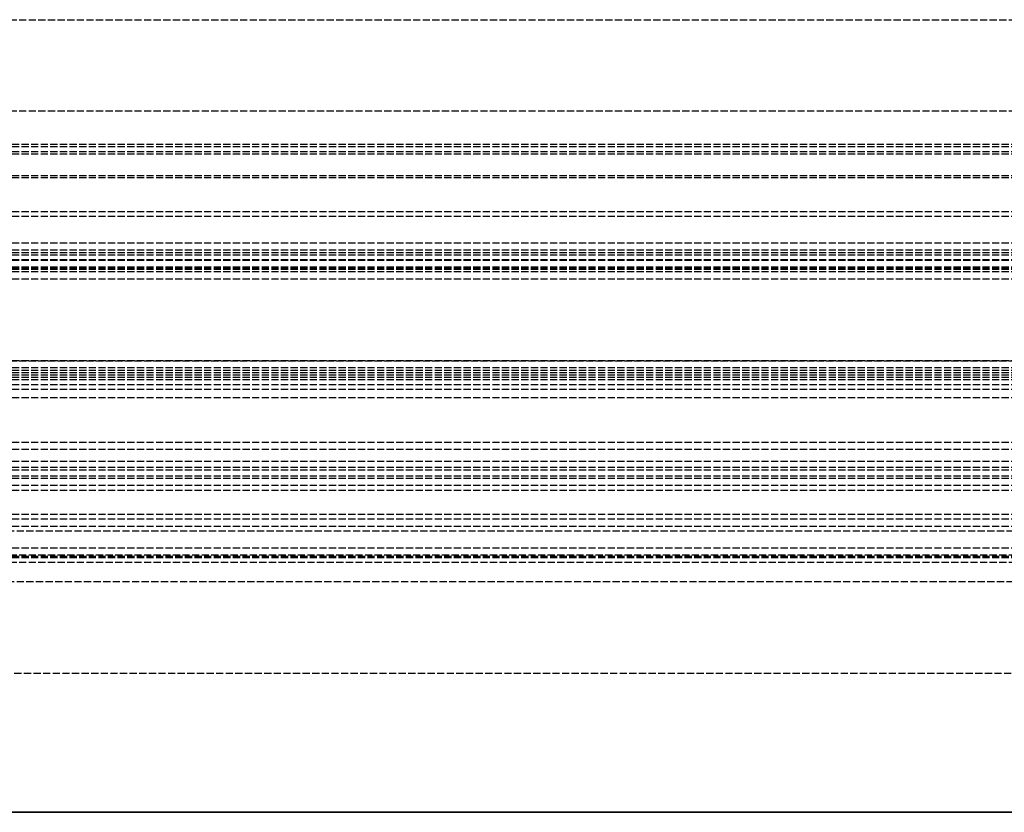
# Model space of a CAD drawing. Header units: millimetres. Extents: x 0 to 3534, y 0 to 599.
# Tile 16 of 19: x 2939 to 3144, y 0 to 165. Entities that reach past the tile are written whole.
import ezdxf

# ---------------------------------------------------------------- set-up
doc = ezdxf.new("R2010")
doc.units = ezdxf.units.MM
doc.header["$LTSCALE"] = 10
doc.linetypes.add('ALLCAD_Strich', pattern=[0.2, 0.15, -0.05])
doc.layers.add('BESCH_KONT_sich_schn_ansi_2d', color=40, linetype='Continuous')
doc.layers.add('BESCH_KONT_sich_schn_grun_2d', color=10, linetype='Continuous')

msp = doc.modelspace()

# ---------------------------------------------------------------- linework, layer by layer
at = {"layer": 'BESCH_KONT_sich_schn_ansi_2d', "linetype": 'ALLCAD_Strich'}
for p, q in [((0, 0, 2121), (3534, 0, 2121)), ((0, 0, 2202), (3534, 0, 2202)), ((0, 0, 2102), (3534, 0, 2102)), ((19, 0, 2087), (3515, 0, 2087)), ((19, 0, 79), (3515, 0, 79)), ((19, 0, 73), (3515, 0, 73)), ((3515, 0, 62), (19, 0, 62)), ((3515, 0, 54.5), (19, 0, 54.5)), ((3515, 0, 53.5), (19, 0, 53.5)), ((3515, 0, 50), (19, 0, 50)), ((3515, 0, 54), (19, 0, 54)), ((3515, 0, 45), (19, 0, 45)), ((3515, 0, 48), (19, 0, 48)), ((3515, 0, 58.5), (19, 0, 58.5)), ((3515, 0, 39.5), (19, 0, 39.5)), ((3412.5, 0, 41.5), (19, 0, 41.5)), ((3515, 0, 59), (19, 0, 59)), ((3515, 0, 60), (19, 0, 60)), ((3515, 0, 53.59), (19, 0, 53.59)), ((3515, 0, 46), (19, 0, 46)), ((3515, 0, 2044), (19, 0, 2044)), ((3515, 0, 2043), (19, 0, 2043)), ((3515, 0, 2046.5), (19, 0, 2046.5)), ((3515, 0, 2079), (19, 0, 2079)), ((3515, 0, 2100), (19, 0, 2100)), ((3515, 0, 2101.5), (19, 0, 2101.5)), ((3515, 0, 2121.55), (19, 0, 2121.55)), ((3515, 0, 2122.5), (19, 0, 2122.5)), ((3515, 0, 2122), (19, 0, 2122)), ((3515, 0, 2040), (19, 0, 2040)), ((3515, 0, 2037.5), (19, 0, 2037.5)), ((3515, 0, 2036.5), (19, 0, 2036.5)), ((3515, 0, 2045.5), (19, 0, 2045.5)), ((3515, 0), (19, 0)), ((3515, 0, 2098.5), (19, 0, 2098.5)), ((3515, 0, 2097.5), (1825.5, 0, 2097.5)), ((3407.5, 0, 29), (2233, 0, 29)), ((3515, 0, 2096), (2276.5, 0, 2096)), ((3515, 0, 2078), (2296, 0, 2078)), ((3520.5, 0, 2086.5), (2352, 0, 2086.5)), ((2352, 0, 73.5), (3520.5, 0, 73.5)), ((3515, 0, 2080), (2353, 0, 2080)), ((2353, 0, 32), (3515, 0, 32)), ((3372, 0, 2081), (2486, 0, 2081)), ((3345, 0, 31), (2513, 0, 31))]:
    msp.add_line(p, q, dxfattribs=at)
at = {"layer": 'BESCH_KONT_sich_schn_grun_2d', "linetype": 'ALLCAD_Strich'}
for p, q in [((19, 165), (3515, 165)), ((19, 146), (3515, 146)), ((3515, 139), (19, 139)), ((3515, 138.5), (19, 138.5)), ((3515, 137.5), (19, 137.5)), ((3515, 137), (19, 137)), ((3515, 132.5), (19, 132.5)), ((3515, 132.09), (19, 132.09)), ((3515, 125), (19, 125)), ((3515, 124), (19, 124)), ((3515, 124), (19.02, 124)), ((3515, 118.5), (19, 118.5)), ((3515, 117), (19, 117)), ((3515, 116.5), (19, 116.5)), ((3515, 116), (19, 116)), ((3515, 115), (19, 115)), ((3515, 114.84), (19, 114.84)), ((3515, 113.5), (19, 113.5)), ((3515, 113.18), (19, 113.18)), ((3515, 113), (19, 113)), ((3515, 112.5), (19, 112.5)), ((3515, 111), (19, 111)), ((19, 94), (3515, 94)), ((3515, 94), (19, 94)), ((3515, 92.5), (19, 92.5)), ((3515, 91.5), (19, 91.5)), ((3515, 91), (19, 91)), ((3515, 90.5), (19, 90.5)), ((3515, 92), (1603, 92)), ((3515, 90), (19, 90)), ((3515, 89), (19, 89)), ((3515, 88), (19, 88)), ((3515, 86.25), (19, 86.25)), ((3515, 77), (19, 77)), ((3515, 75.5), (19, 75.5)), ((3515, 73), (19, 73)), ((3515, 71.75), (19, 71.75)), ((3515, 71.25), (19, 71.25)), ((3515, 70), (1426, 70)), ((3515, 69.5), (19, 69.5)), ((3515, 68), (19, 68)), ((3515, 67), (2270, 67)), ((3515, 62), (2270, 62)), ((3515, 61), (19, 61)), ((3515, 59.5), (19, 59.5)), ((3396, 58.5), (2462, 58.5)), ((3515, 55), (19, 55)), ((3386.5, 53.5), (2471.5, 53.5)), ((3515, 53.25), (19, 53.25)), ((3515, 53), (19, 53)), ((3388.5, 52), (2469.5, 52)), ((3534, 48), (0, 48)), ((0, 29), (3534, 29))]:
    msp.add_line(p, q, dxfattribs=at)

doc.saveas('drawing.dxf')
